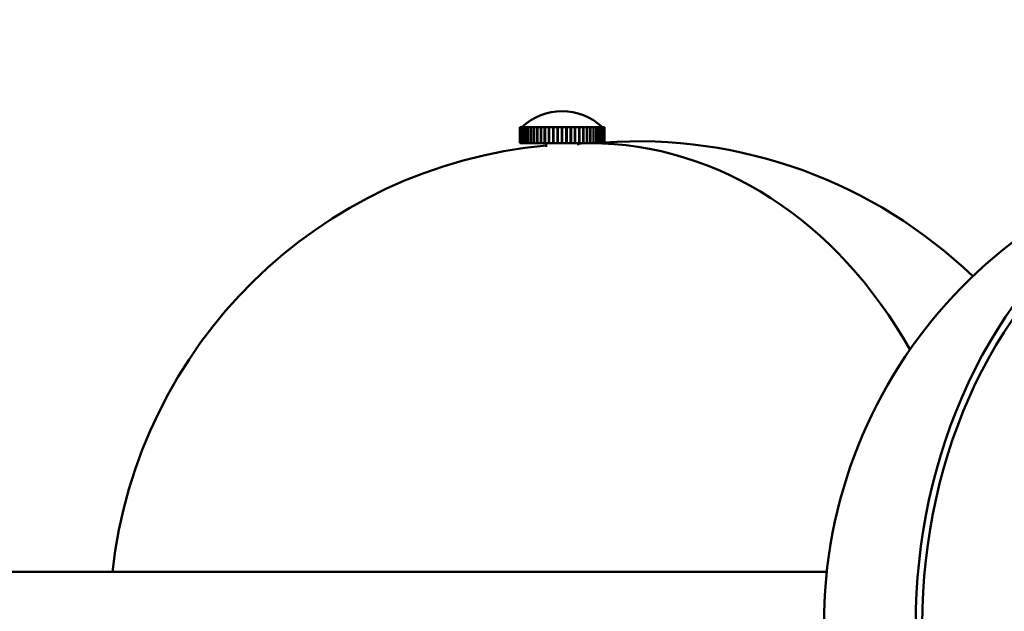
# Model space of a CAD drawing. Header units: millimetres. Extents: x 242 to 3406, y 441 to 2246.
# Tile 27 of 35: x 2693 to 2816, y 847 to 921. Entities that reach past the tile are written whole.
import ezdxf

# ---------------------------------------------------------------- set-up
doc = ezdxf.new("R2010")
doc.units = ezdxf.units.MM
doc.header["$LTSCALE"] = 12
doc.layers.add('Widoczne (ISO)', color=7, linetype='Continuous', lineweight=50)
doc.layers.add('Wymiar (ISO)', color=7, linetype='Continuous', lineweight=18)
doc.styles.add('Tekst notatki (ISO)', font='tahoma.ttf')
doc.dimstyles.new('Domyślne (ISO)', dxfattribs={"dimscale": 12, "dimtxt": 3, "dimasz": 3, "dimexe": 3.175, "dimexo": 0, "dimgap": 0.762, "dimtad": 1, "dimdec": 1, "dimlfac": 0.03937, "dimrnd": 1e-08, "dimzin": 0, "dimdsep": 46, "dimtxsty": 'Tekst notatki (ISO)', "dimblk": 'Filled-1', "dimcen": 0.09, "dimdle": 10, "dimse1": 1, "dimse2": 1, "dimclrd": 256, "dimclre": 256, "dimclrt": 256, "dimadec": 0, "dimazin": 0, "dimtfac": 0.666667, "dimtmove": 0, "dimatfit": 3, "dimfxl": 1, "dimtolj": 1, "dimlwd": 15, "dimlwe": 15, "dimarcsym": 0})

# ---------------------------------------------------------------- blocks, each defined once
blk = doc.blocks.new('Filled-1')
at = {"color": 0}
for p, q in [((0, 0), (-1, 0.25)), ((-1, 0.25), (-1, -0.25)), ((-1, 0), (0, 0)), ((-1, -0.25), (0, 0))]:
    blk.add_line(p, q, dxfattribs=at)
at = {"color": 0, "flags": 128}
blk.add_lwpolyline([(-1, -0.25), (0, 0), (-1, 0.25), (-1, -0.25)], dxfattribs=at)
at = {"color": 0}
blk.add_solid([(-1, -0.25), (0, 0), (-1, 0.25), (-1, -0.25)], dxfattribs=at)
blk = doc.blocks.new('*D5')
at = {"layer": 'Defpoints', "color": 0, "transparency": 16777216}
for p in [(2593.98, 1070.45), (3345.02, 1070.45), (3056.62, 785.66)]:
    blk.add_point(p, dxfattribs=at)
at = {"layer": 'Wymiar (ISO)', "lineweight": 15, "transparency": 16777216}
blk.add_line((3345.02, 821.66), (3345.02, 1034.45), dxfattribs=at)
at = {"layer": 'Wymiar (ISO)', "lineweight": 15, "transparency": 16777216, "xscale": 36, "yscale": 36, "zscale": 36}
for p, rotation in [((3345.02, 1070.45), 90), ((3345.02, 785.66), 270)]:
    blk.add_blockref('Filled-1', p, dxfattribs=dict(at, rotation=rotation))
at = {"layer": 'Wymiar (ISO)', "lineweight": 18, "transparency": 16777216, "insert": (3237.48, 841.05), "char_height": 36, "attachment_point": 1, "rotation": 90, "style": 'Tekst notatki (ISO)'}
blk.add_mtext('\\A1;11.2\\P285 mm', dxfattribs=at)
blk = doc.blocks.new('*D6')
at = {"layer": 'Defpoints', "color": 0, "transparency": 16777216}
for p in [(2593.98, 1220.45), (3345.02, 1220.45), (3056.62, 785.66)]:
    blk.add_point(p, dxfattribs=at)
at = {"layer": 'Wymiar (ISO)', "lineweight": 15, "transparency": 16777216}
for p, q in [((3345.02, 1220.45), (3345.02, 1450.41)), ((3345.02, 821.66), (3345.02, 1184.45))]:
    blk.add_line(p, q, dxfattribs=at)
at = {"layer": 'Wymiar (ISO)', "lineweight": 15, "transparency": 16777216, "xscale": 36, "yscale": 36, "zscale": 36}
for p, rotation in [((3345.02, 1220.45), 90), ((3345.02, 785.66), 270)]:
    blk.add_blockref('Filled-1', p, dxfattribs=dict(at, rotation=rotation))
at = {"layer": 'Wymiar (ISO)', "lineweight": 18, "transparency": 16777216, "insert": (3238.25, 1265.59), "char_height": 36, "attachment_point": 1, "rotation": 90, "style": 'Tekst notatki (ISO)'}
blk.add_mtext('\\A1;17.1\\P435 mm', dxfattribs=at)
blk = doc.blocks.new('*D7')
at = {"layer": 'Defpoints', "color": 0, "transparency": 16777216}
for p in [(2593.98, 1519.95), (3345.02, 1519.95), (3056.62, 785.66)]:
    blk.add_point(p, dxfattribs=at)
at = {"layer": 'Wymiar (ISO)', "lineweight": 15, "transparency": 16777216}
for p, q in [((3345.02, 1519.95), (3345.02, 1748.48)), ((3345.02, 821.66), (3345.02, 1483.95))]:
    blk.add_line(p, q, dxfattribs=at)
at = {"layer": 'Wymiar (ISO)', "lineweight": 15, "transparency": 16777216, "xscale": 36, "yscale": 36, "zscale": 36}
for p, rotation in [((3345.02, 1519.95), 90), ((3345.02, 785.66), 270)]:
    blk.add_blockref('Filled-1', p, dxfattribs=dict(at, rotation=rotation))
at = {"layer": 'Wymiar (ISO)', "lineweight": 18, "transparency": 16777216, "insert": (3237.55, 1565.09), "char_height": 36, "attachment_point": 1, "rotation": 90, "style": 'Tekst notatki (ISO)'}
blk.add_mtext('\\A1;28.9\\P734 mm', dxfattribs=at)
blk = doc.blocks.new('*D8')
at = {"layer": 'Defpoints', "color": 0, "transparency": 16777216}
for p in [(2593.98, 1969.95), (3345.02, 1969.95), (3056.62, 785.66)]:
    blk.add_point(p, dxfattribs=at)
at = {"layer": 'Wymiar (ISO)', "lineweight": 15, "transparency": 16777216}
blk.add_line((3345.02, 821.66), (3345.02, 1933.95), dxfattribs=at)
at = {"layer": 'Wymiar (ISO)', "lineweight": 15, "transparency": 16777216, "xscale": 36, "yscale": 36, "zscale": 36}
for p, rotation in [((3345.02, 1969.95), 90), ((3345.02, 785.66), 270)]:
    blk.add_blockref('Filled-1', p, dxfattribs=dict(at, rotation=rotation))
at = {"layer": 'Wymiar (ISO)', "lineweight": 18, "transparency": 16777216, "insert": (3237.55, 1868.55), "char_height": 36, "attachment_point": 1, "rotation": 90, "style": 'Tekst notatki (ISO)'}
blk.add_mtext('\\A1;46.6\\P1184 mm', dxfattribs=at)

msp = doc.modelspace()

# ---------------------------------------------------------------- linework, layer by layer
at = {"layer": 'Widoczne (ISO)'}
for p, q in [((2755.48, 907.41), (2755.48, 905.41)), ((2755.51, 907.41), (2755.48, 907.41)), ((2755.51, 907.41), (2755.51, 907.41)), ((2755.51, 905.41), (2755.51, 907.41)), ((2755.51, 907.41), (2755.51, 905.41)), ((2755.59, 907.41), (2755.51, 907.41)), ((2755.6, 907.41), (2755.59, 907.41)), ((2755.59, 905.41), (2755.59, 907.41)), ((2755.6, 907.41), (2755.6, 905.41)), ((2755.73, 907.41), (2755.6, 907.41)), ((2755.75, 907.41), (2755.73, 907.41)), ((2755.73, 905.41), (2755.73, 907.41)), ((2755.75, 907.41), (2755.75, 905.41)), ((2755.93, 907.41), (2755.75, 907.41)), ((2755.95, 907.41), (2755.93, 907.41)), ((2755.93, 905.41), (2755.93, 907.41)), ((2755.95, 907.41), (2755.95, 905.41)), ((2756.17, 907.41), (2755.95, 907.41)), ((2756.2, 907.41), (2756.17, 907.41)), ((2756.17, 905.41), (2756.17, 907.41)), ((2756.2, 907.41), (2756.2, 905.41)), ((2756.47, 907.41), (2756.2, 907.41)), ((2756.5, 907.41), (2756.47, 907.41)), ((2756.47, 905.41), (2756.47, 907.41)), ((2756.5, 907.41), (2756.5, 905.41)), ((2756.81, 907.41), (2756.5, 907.41)), ((2756.85, 907.41), (2756.81, 907.41)), ((2756.81, 905.41), (2756.81, 907.41)), ((2756.85, 907.41), (2756.85, 905.41)), ((2757.2, 907.41), (2756.85, 907.41)), ((2757.24, 907.41), (2757.2, 907.41)), ((2757.2, 905.41), (2757.2, 907.41)), ((2757.24, 907.41), (2757.24, 905.41)), ((2757.62, 907.41), (2757.24, 907.41)), ((2757.67, 907.41), (2757.62, 907.41)), ((2757.62, 905.41), (2757.62, 907.41)), ((2757.67, 907.41), (2757.67, 905.41)), ((2758.08, 907.41), (2757.67, 907.41)), ((2758.13, 907.41), (2758.08, 907.41)), ((2758.08, 905.41), (2758.08, 907.41)), ((2758.13, 907.41), (2758.13, 905.41)), ((2758.57, 907.41), (2758.13, 907.41)), ((2758.62, 907.41), (2758.57, 907.41)), ((2758.57, 905.41), (2758.57, 907.41)), ((2758.62, 907.41), (2758.62, 905.41)), ((2759.09, 907.41), (2758.62, 907.41)), ((2759.13, 907.41), (2759.09, 907.41)), ((2759.09, 905.41), (2759.09, 907.41)), ((2759.13, 907.41), (2759.13, 905.41)), ((2759.62, 907.41), (2759.13, 907.41)), ((2759.67, 907.41), (2759.62, 907.41)), ((2759.62, 905.41), (2759.62, 907.41)), ((2759.67, 907.41), (2759.67, 905.41)), ((2760.16, 907.41), (2759.67, 907.41)), ((2760.2, 907.41), (2760.16, 907.41)), ((2760.16, 905.41), (2760.16, 907.41)), ((2760.2, 905.41), (2760.2, 907.41)), ((2760.2, 907.41), (2760.21, 907.41)), ((2760.21, 907.41), (2760.21, 905.41)), ((2760.71, 907.41), (2760.21, 907.41)), ((2760.72, 907.41), (2760.71, 907.41)), ((2760.71, 905.41), (2760.71, 907.41)), ((2760.72, 905.41), (2760.72, 907.41)), ((2760.72, 907.41), (2760.75, 907.41)), ((2760.75, 907.41), (2760.75, 905.41)), ((2760.75, 907.41), (2760.76, 907.41)), ((2760.76, 907.41), (2760.76, 905.41)), ((2761.26, 907.41), (2760.76, 907.41)), ((2761.26, 905.41), (2761.26, 907.41)), ((2761.26, 907.41), (2761.27, 907.41)), ((2761.27, 907.41), (2761.27, 905.41)), ((2761.27, 907.41), (2761.31, 907.41)), ((2761.31, 907.41), (2761.31, 905.41)), ((2761.8, 907.41), (2761.31, 907.41)), ((2761.8, 905.41), (2761.8, 907.41)), ((2761.8, 907.41), (2761.85, 907.41)), ((2761.85, 907.41), (2761.85, 905.41)), ((2762.33, 907.41), (2761.85, 907.41)), ((2762.33, 905.41), (2762.33, 907.41)), ((2762.33, 907.41), (2762.38, 907.41)), ((2762.38, 907.41), (2762.38, 905.41)), ((2762.85, 907.41), (2762.38, 907.41)), ((2762.85, 905.41), (2762.85, 907.41)), ((2762.85, 907.41), (2762.89, 907.41)), ((2762.89, 907.41), (2762.89, 905.41)), ((2763.34, 907.41), (2762.89, 907.41)), ((2763.34, 905.41), (2763.34, 907.41)), ((2763.34, 907.41), (2763.38, 907.41)), ((2763.38, 907.41), (2763.38, 905.41)), ((2763.8, 907.41), (2763.38, 907.41)), ((2763.8, 905.41), (2763.8, 907.41)), ((2763.8, 907.41), (2763.84, 907.41)), ((2763.84, 907.41), (2763.84, 905.41)), ((2764.23, 907.41), (2763.84, 907.41)), ((2764.23, 905.41), (2764.23, 907.41)), ((2764.23, 907.41), (2764.27, 907.41)), ((2764.27, 907.41), (2764.27, 905.41)), ((2764.62, 907.41), (2764.27, 907.41)), ((2764.62, 905.41), (2764.62, 907.41)), ((2764.62, 907.41), (2764.66, 907.41)), ((2764.66, 907.41), (2764.66, 905.41)), ((2764.97, 907.41), (2764.66, 907.41)), ((2764.97, 905.41), (2764.97, 907.41)), ((2764.97, 907.41), (2765, 907.41)), ((2765, 907.41), (2765, 905.41)), ((2765.28, 907.41), (2765, 907.41)), ((2765.28, 905.41), (2765.28, 907.41)), ((2765.28, 907.41), (2765.3, 907.41)), ((2765.3, 907.41), (2765.3, 905.41)), ((2765.53, 907.41), (2765.3, 907.41)), ((2765.53, 907.41), (2765.55, 907.41)), ((2765.53, 905.41), (2765.53, 907.41)), ((2765.55, 907.41), (2765.55, 905.41)), ((2765.73, 907.41), (2765.55, 907.41)), ((2765.73, 905.41), (2765.73, 907.41)), ((2765.73, 907.41), (2765.74, 907.41)), ((2765.74, 907.41), (2765.74, 905.41)), ((2765.87, 907.41), (2765.74, 907.41)), ((2765.87, 905.41), (2765.87, 907.41)), ((2765.87, 907.41), (2765.88, 907.41)), ((2765.88, 907.41), (2765.88, 905.41)), ((2765.96, 907.41), (2765.88, 907.41)), ((2765.96, 905.41), (2765.96, 907.41)), ((2765.96, 907.41), (2765.97, 907.41)), ((2765.97, 907.41), (2765.97, 905.41)), ((2766, 907.41), (2765.97, 907.41)), ((2766, 905.41), (2766, 907.41)), ((2766, 907.41), (2766, 905.41)), ((2766, 907.41), (2766, 907.41)), ((2755.48, 905.41), (2755.51, 905.41)), ((2755.51, 905.41), (2755.51, 905.41)), ((2755.51, 905.41), (2755.59, 905.41)), ((2755.6, 905.41), (2755.59, 905.41)), ((2755.6, 905.41), (2755.73, 905.41)), ((2755.75, 905.41), (2755.73, 905.41)), ((2755.75, 905.41), (2755.93, 905.41)), ((2755.95, 905.41), (2755.93, 905.41)), ((2755.95, 905.41), (2756.17, 905.41)), ((2756.2, 905.41), (2756.17, 905.41)), ((2756.2, 905.41), (2756.47, 905.41)), ((2756.5, 905.41), (2756.47, 905.41)), ((2756.5, 905.41), (2756.81, 905.41)), ((2756.85, 905.41), (2756.81, 905.41)), ((2756.85, 905.41), (2757.2, 905.41)), ((2757.24, 905.41), (2757.2, 905.41)), ((2757.24, 905.41), (2757.62, 905.41)), ((2757.67, 905.41), (2757.62, 905.41)), ((2757.67, 905.41), (2758.08, 905.41)), ((2758.13, 905.41), (2758.08, 905.41)), ((2758.13, 905.41), (2758.57, 905.41)), ((2758.62, 905.41), (2758.57, 905.41)), ((2758.62, 905.41), (2759.09, 905.41)), ((2758.74, 905.41), (2758.74, 904.95)), ((2759.13, 905.41), (2759.09, 905.41)), ((2759.13, 905.41), (2759.62, 905.41)), ((2759.67, 905.41), (2759.62, 905.41)), ((2759.67, 905.41), (2760.16, 905.41)), ((2760.2, 905.41), (2760.16, 905.41)), ((2760.2, 905.41), (2760.21, 905.41)), ((2760.21, 905.41), (2760.71, 905.41)), ((2760.72, 905.41), (2760.71, 905.41)), ((2760.72, 905.41), (2760.75, 905.41)), ((2760.75, 905.41), (2760.76, 905.41)), ((2760.76, 905.41), (2761.26, 905.41)), ((2761.26, 905.41), (2761.27, 905.41)), ((2761.27, 905.41), (2761.31, 905.41)), ((2761.31, 905.41), (2761.8, 905.41)), ((2761.8, 905.41), (2761.85, 905.41)), ((2761.85, 905.41), (2762.33, 905.41)), ((2762.33, 905.41), (2762.38, 905.41)), ((2762.38, 905.41), (2762.85, 905.41)), ((2762.74, 905.41), (2762.74, 905.19)), ((2762.85, 905.41), (2762.89, 905.41)), ((2762.89, 905.41), (2763.34, 905.41)), ((2763.34, 905.41), (2763.38, 905.41)), ((2763.38, 905.41), (2763.8, 905.41)), ((2763.8, 905.41), (2763.84, 905.41)), ((2763.84, 905.41), (2764.23, 905.41)), ((2764.23, 905.41), (2764.27, 905.41)), ((2764.27, 905.41), (2764.62, 905.41)), ((2764.62, 905.41), (2764.66, 905.41)), ((2764.66, 905.41), (2764.97, 905.41)), ((2764.97, 905.41), (2765, 905.41)), ((2765, 905.41), (2765.28, 905.41)), ((2765.28, 905.41), (2765.3, 905.41)), ((2765.3, 905.41), (2765.53, 905.41)), ((2765.53, 905.41), (2765.55, 905.41)), ((2765.55, 905.41), (2765.73, 905.41)), ((2765.73, 905.41), (2765.74, 905.41)), ((2765.74, 905.41), (2765.87, 905.41)), ((2765.87, 905.41), (2765.88, 905.41)), ((2765.88, 905.41), (2765.96, 905.41)), ((2765.96, 905.41), (2765.97, 905.41)), ((2765.97, 905.41), (2766, 905.41)), ((2766, 905.41), (2766, 905.41)), ((2598.62, 852.16), (2793.63, 852.16))]:
    msp.add_line(p, q, dxfattribs=at)
for centre, radius, start, end in [((2760.74, 902.16), 7.25, 46.3972, 133.6028), ((2764.27, 845.66), 59.75, 90, 91.4642), ((2770.14, 845.66), 60, 95.2322, 95.2521), ((2770.14, 845.66), 60, 46.0796, 93.9648), ((2764.27, 845.66), 59.75, 95.3073, 173.7546), ((2853.02, 845.66), 59.75, 96.0423, 270)]:
    msp.add_arc(centre, radius, start, end, dxfattribs=at)
for centre, major_axis, start_param, end_param in [((2764.27, 845.66), (0, 59.75), 5.319787, 6.283185), ((2853.02, 845.66), (0, 59.75), 6.275208, 9.432755), ((2853.02, 845.66), (0, 58.75), 0.505214, 2.636378)]:
    msp.add_ellipse(centre, major_axis=major_axis, ratio=0.809017, start_param=start_param, end_param=end_param, dxfattribs=at)

# ---------------------------------------------------------------- dimensions: what is measured, and where the dimension line sits
at = {"layer": 'Wymiar (ISO)', "lineweight": 18}
for base, p2, text, override, picture, middle in [((3345.02, 1969.95), (2593.98, 1969.95), '<>\\P1184 mm', {"dimgap": 0.762, "dimdec": 1, "dimlfac": 0.03937, "dimpost": '\\X', "dimse1": 1, "dimse2": 1, "dimtol": 0, "dimlim": 0, "dimtp": 0, "dimtm": 0, "dimtdec": 2, "dimtofl": 0, "dimatfit": 1, "dimtvp": -0.25}, '*D8', (3345.02, 1967.65)), ((3345.02, 1519.95), (2593.98, 1519.95), '<>\\P734 mm', {"dimgap": 0.762, "dimdec": 1, "dimlfac": 0.03937, "dimpost": '\\X', "dimse1": 1, "dimse2": 1, "dimtol": 0, "dimlim": 0, "dimtp": 0, "dimtm": 0, "dimtdec": 2, "dimtofl": 0, "dimatfit": 2, "dimtvp": -0.25}, '*D7', (3345.02, 1652.21)), ((3345.02, 1220.45), (2593.98, 1220.45), '<>\\P435 mm', {"dimgap": 0.762, "dimdec": 1, "dimlfac": 0.03937, "dimpost": '\\X', "dimse1": 1, "dimse2": 1, "dimtol": 0, "dimlim": 0, "dimtp": 0, "dimtm": 0, "dimtdec": 2, "dimtofl": 0, "dimatfit": 2, "dimtvp": -0.25}, '*D6', (3345.02, 1353.43)), ((3345.02, 1070.45), (2593.98, 1070.45), '<>\\P285 mm', {"dimgap": 0.762, "dimdec": 1, "dimlfac": 0.03937, "dimpost": '\\X', "dimse1": 1, "dimse2": 1, "dimtol": 0, "dimlim": 0, "dimtp": 0, "dimtm": 0, "dimtdec": 2, "dimtofl": 0, "dimatfit": 1, "dimtvp": -0.25}, '*D5', (3345.02, 928.05))]:
    dim = msp.add_linear_dim(base=base, p1=(3056.62, 785.66), p2=p2, angle=270, text=text, dimstyle='Domyślne (ISO)', override=override, dxfattribs=at)
    dim.commit()
    dim.dimension.update_dxf_attribs({"geometry": picture, "text_midpoint": middle, "dimtype": 160})

doc.saveas('drawing.dxf')
